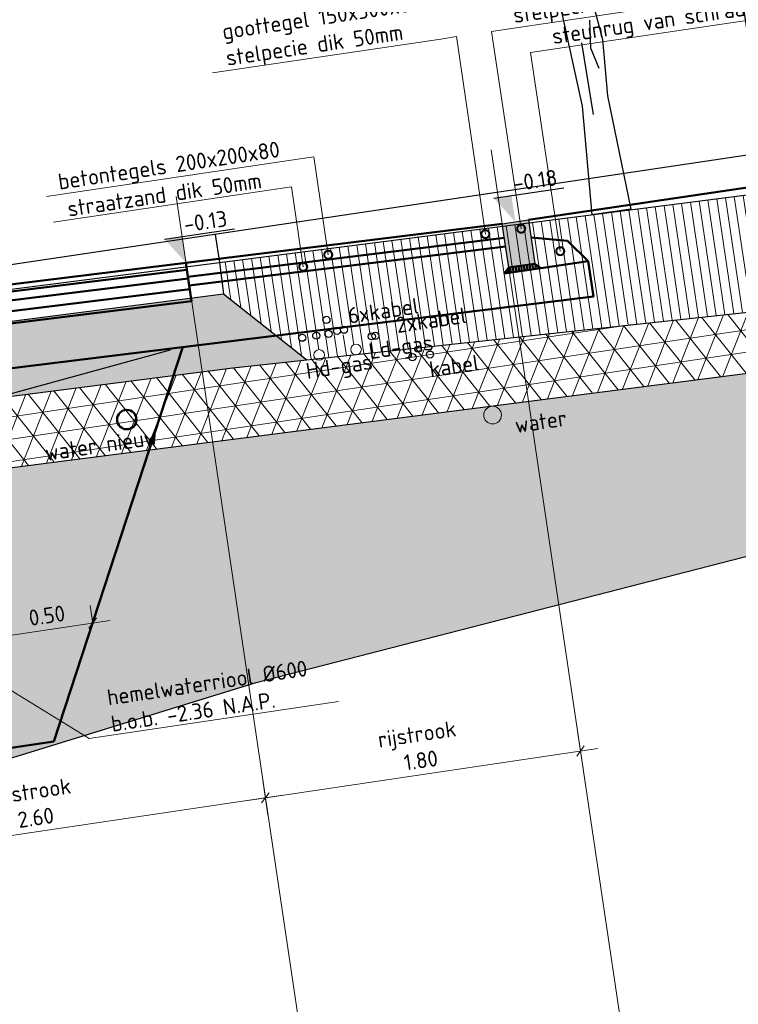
# Model space of a CAD drawing. Header units: metres. Extents: x 133846 to 269924, y 465764 to 933292.
# Tile 13 of 56: x 133878.04 to 133882.1, y 465801.78 to 465807.34. Entities that reach past the tile are written whole.
import ezdxf
from ezdxf import colors
from ezdxf.entities.mleader import LeaderData, LeaderLine
from ezdxf.lldxf.tags import DXFTag
from ezdxf.math import Vec2, Vec3

# ---------------------------------------------------------------- set-up
doc = ezdxf.new("R2010")
doc.units = ezdxf.units.M
doc.linetypes.add('AL-NAP_LIJN', pattern=[15.25, 12, -1.5, 0.25, -1.5])
for name, color, linetype, lineweight, true_color in [('B-OI-KL-GAS_LD-G', 40, 'KL-GAS-LD-N', 18, 0xffbf00), ('B-OI-KL-WATER-G', 5, 'KL-WATER-N', 18, 0x0000ff), ('B-WE-OG-TERREIN_ERF-SD', 150, 'Continuous', 25, 0x007fff), ('N-WE-KL-WATER-GD', 5, 'KL-WATER-N', 50, 0x0000ff)]:
    doc.layers.add(name, color=color, linetype=linetype, lineweight=lineweight, true_color=true_color)
for name, color, linetype, lineweight in [('B-WE-GR-BOOM-SD', 253, 'Continuous', 25), ('B-WE-GW-GROND-AD-50', 253, 'Continuous', 18), ('B-WE-KL-T18', 10, 'Continuous', 18), ('B-WE-MO-BODEM-AD-50', 253, 'Continuous', 18), ('B-WE-VH-VERHARDING-GD', 253, 'Continuous', 25), ('B-WE-VH-VERHARDING_FUNDERING-AD-50', 253, 'Continuous', 18), ('N-WE-GW-SLEUF-GD', 90, 'Continuous', 50), ('N-WE-RI-T18', 10, 'Continuous', 18), ('N-WE-VH-KANTOPSLUITING_OPSLUITBAND-SD', 150, 'Continuous', 25), ('N-WE-VH-M', 7, 'Continuous', 18), ('N-WE-VH-VERHARDING-GD', 7, 'Continuous', 50), ('N-WE-VH-VERHARDING-T18', 10, 'Continuous', 18), ('X-XX-AL-NAP-GD', 7, 'AL-NAP_LIJN', 25), ('X-XX-AL-PEILMAAT-SD', 7, 'Continuous', 25)]:
    doc.layers.add(name, color=color, linetype=linetype, lineweight=lineweight)
doc.layers.add('X-XX-AL-HULPLIJN-G', color=30, linetype='Continuous', lineweight=18, plot=False)
doc.layers.add('X-XX-AL-HULPLIJN-GD', color=30, linetype='Continuous', lineweight=25, plot=False)
doc.styles.add('NLCS-ISO', font='NLCS-ISO.ttf')
doc.styles.add('NLCS-ISO-M50-T18', font='NLCS-ISO.ttf', dxfattribs={"height": 0.09000000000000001})
doc.styles.get("Standard").update_dxf_attribs({"font": 'romand.shx'})
tags = doc.linetypes.add('KL-GAS-LD-N', pattern='A,4,-1,[69,NLCS.SHX,S=0.5,R=0,X=0,Y=0],-1,4,-1,["L",Standard,S=1,R=0,X=0.25,Y=-0.5],-2', length=13).pattern_tags.tags
tags[18] = DXFTag(74, 10)
doc.linetypes.add('KL-WATER-N', pattern='A,7,-0.5,[168,NLCS.SHX,S=0.75,R=0,X=0.75,Y=0],-2', length=9.5)
doc.dimstyles.new('NLCS-M50-T18-SCHRAP_L2_H2', dxfattribs={"dimscale": 0.05, "dimtxt": 2.5, "dimasz": 1.008, "dimexe": 2, "dimexo": 2, "dimgap": 0.7, "dimtad": 1, "dimzin": 0, "dimdsep": 46, "dimtxsty": 'NLCS-ISO-M50-T18', "dimblk": 'OBLIQUE', "dimcen": 0, "dimdle": 2, "dimclrd": 256, "dimclre": 256, "dimclrt": 10, "dimazin": 0, "dimtfac": 1, "dimtdec": 3, "dimtofl": 0, "dimtmove": 0, "dimatfit": 3, "dimldrblk": 'OBLIQUE', "dimfxl": 2, "dimfxlon": 1, "dimtfillclr": 256, "dimtolj": 1, "dimtzin": 0, "dimlwd": -1, "dimlwe": -1, "dimarcsym": 0})

# ---------------------------------------------------------------- blocks, each defined once
blk = doc.blocks.new('_DotSmall')
at = {"color": 0, "linetype": 'ByBlock', "const_width": 0.5}
blk.add_lwpolyline([(-0.0625, 0, 1), (0.0625, 0, 1)], format="xyb", close=True, dxfattribs=at)
blk = doc.blocks.new('*U123')
blk.add_hatch(color=8).paths.add_polyline_path([(0.1499999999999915, -0.25), (-1.530808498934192e-17, -0.25), (1.530808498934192e-17, 3.749399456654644e-33), (0.1499999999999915, -1.836970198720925e-17)])
at = {"layer": 'N-WE-VH-VERHARDING-GD', "linetype": 'Continuous'}
h = blk.add_hatch(dxfattribs=at)
h.set_pattern_fill('ANSI31', color=256, scale=0.005, angle=45, style=0)
h.set_pattern_definition([(90, (89116.59644468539, 436374.8204160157), (-0.01587500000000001, 3.469446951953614e-18), [])])
h.paths.add_polyline_path([(0.1499999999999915, -0.25), (-2.329160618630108e-11, -0.2500000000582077), (-0.03000000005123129, -0.2800000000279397), (0.1799999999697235, -0.2800000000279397)])
at = {"flags": 128}
blk.add_lwpolyline([(0.1499999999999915, -0.25), (-1.530808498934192e-17, -0.25), (1.530808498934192e-17, 3.749399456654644e-33), (0.1499999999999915, -1.836970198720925e-17)], close=True, dxfattribs=at)
at = {"layer": 'N-WE-VH-VERHARDING-GD', "linetype": 'Continuous'}
for p, q in [((0.3499999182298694, -0.1499999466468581), (0.1499999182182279, -0.09999994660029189)), ((0.4499999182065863, -0.279999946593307), (0.3499999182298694, -0.1499999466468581)), ((0.1799999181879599, -0.2799999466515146), (0.4499999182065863, -0.279999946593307))]:
    blk.add_line(p, q, dxfattribs=at)
at = {"layer": 'N-WE-VH-VERHARDING-GD', "linetype": 'Continuous', "flags": 128}
blk.add_lwpolyline([(0.1499999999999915, -0.25), (-2.329160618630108e-11, -0.2500000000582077), (-0.03000000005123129, -0.2800000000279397), (0.1799999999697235, -0.2800000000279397)], close=True, dxfattribs=at)
blk = doc.blocks.new('_Oblique')
at = {"color": 0, "linetype": 'ByBlock', "lineweight": -2}
blk.add_line((-0.5, -0.5), (0.5, 0.5), dxfattribs=at)
blk = doc.blocks.new('*D102')
at = {"layer": 'Defpoints', "color": 0, "transparency": 16777216}
for p in [(133878.9814483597, 465805.9669770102), (133876.4001365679, 465805.6490864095), (133876.8587812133, 465802.5628216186)]:
    blk.add_point(p, dxfattribs=at)
at = {"layer": 'N-WE-VH-M', "transparency": 16777216}
for p, q in [((133879.4158389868, 465803.0439198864), (133879.4452377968, 465802.8460924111)), ((133879.5294521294, 465802.9597055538), (133876.7598674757, 465802.5481222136)), ((133876.8440818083, 465802.6617353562), (133876.8734806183, 465802.4639078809))]:
    blk.add_line(p, q, dxfattribs=at)
at = {"layer": 'N-WE-VH-M', "transparency": 16777216, "xscale": 0.0504, "yscale": 0.0504, "zscale": 0.0504}
for p, rotation in [((133879.4305383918, 465802.9450061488), 8.452767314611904), ((133876.8587812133, 465802.5628216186), 188.4527673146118)]:
    blk.add_blockref('_Oblique', p, dxfattribs=dict(at, rotation=rotation))
at = {"layer": 'N-WE-VH-M', "color": 10, "transparency": 16777216, "insert": (133878.1218757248, 465802.907230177), "char_height": 0.09000000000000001, "attachment_point": 5, "rotation": 8.45276731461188, "style": 'NLCS-ISO-M50-T18'}
blk.add_mtext('\\A1;rijstrook\\P2.60', dxfattribs=at)
blk = doc.blocks.new('*D103')
at = {"layer": 'Defpoints', "color": 0, "transparency": 16777216}
for p in [(133880.7685103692, 465806.1870551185), (133878.9814483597, 465805.9669770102), (133879.4305383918, 465802.9450061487)]:
    blk.add_point(p, dxfattribs=at)
at = {"layer": 'N-WE-VH-M', "transparency": 16777216}
for p, q in [((133881.1962862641, 465803.3085091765), (133881.2256850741, 465803.1106817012)), ((133881.3098994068, 465803.2242948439), (133879.3316246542, 465802.9303067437)), ((133879.4158389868, 465803.0439198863), (133879.4452377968, 465802.8460924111))]:
    blk.add_line(p, q, dxfattribs=at)
at = {"layer": 'N-WE-VH-M', "transparency": 16777216, "xscale": 0.0504, "yscale": 0.0504, "zscale": 0.0504}
for p, rotation in [((133881.2109856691, 465803.2095954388), 8.452767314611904), ((133879.4305383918, 465802.9450061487), 188.4527673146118)]:
    blk.add_blockref('_Oblique', p, dxfattribs=dict(at, rotation=rotation))
at = {"layer": 'N-WE-VH-M', "color": 10, "transparency": 16777216, "insert": (133880.2979779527, 465803.2306170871), "char_height": 0.09000000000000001, "attachment_point": 5, "rotation": 8.45276731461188, "style": 'NLCS-ISO-M50-T18'}
blk.add_mtext('\\A1;rijstrook\\P1.80', dxfattribs=at)
blk = doc.blocks.new('SAL-PEILMAAT_INFRACAD_H01-SOD')
blk.add_line((-2, 3), (6, 3))
blk.add_solid([(-2, 3), (0, 3), (0, 0)])
at = {"style": 'NLCS-ISO'}
blk.add_attdef('...', (0.3999999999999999, 3.399999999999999), '', height=1.8, dxfattribs=at)
blk = doc.blocks.new('*D191')
at = {"layer": 'Defpoints', "color": 0, "transparency": 16777216}
for p in [(133878.4548617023, 465803.9319731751), (133878.4548617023, 465803.9319731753), (133878.0528992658, 465803.235319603)]:
    blk.add_point(p, dxfattribs=at)
at = {"layer": 'N-WE-VH-M', "transparency": 16777216}
for p, q in [((133878.4548617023, 465803.9319731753), (133878.4401622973, 465804.0308869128)), ((133877.9749924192, 465803.7595624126), (133877.9455936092, 465803.9573898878)), ((133877.8613792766, 465803.8437767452), (133878.5537754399, 465803.9466725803))]:
    blk.add_line(p, q, dxfattribs=at)
at = {"layer": 'N-WE-VH-M', "transparency": 16777216, "xscale": 0.0504, "yscale": 0.0504, "zscale": 0.0504}
for p, rotation in [((133878.4548617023, 465803.9319731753), 8.452767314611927), ((133877.9602930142, 465803.8584761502), 188.4527673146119)]:
    blk.add_blockref('_Oblique', p, dxfattribs=dict(at, rotation=rotation))
at = {"layer": 'N-WE-VH-M', "color": 10, "transparency": 16777216, "insert": (133878.1958178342, 465803.9743556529), "char_height": 0.09000000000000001, "attachment_point": 5, "rotation": 8.452767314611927, "style": 'NLCS-ISO-M50-T18'}
blk.add_mtext('\\A1;0.50', dxfattribs=at)
blk = doc.blocks.new('*D192')
at = {"layer": 'Defpoints', "color": 0, "transparency": 16777216}
for p in [(133876.9575512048, 465803.32528724), (133878.2358896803, 465803.2625135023), (133877.6770270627, 465803.1794618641)]:
    blk.add_point(p, dxfattribs=at)
at = {"layer": 'N-WE-VH-M', "transparency": 16777216}
for p, q in [((133877.6255791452, 465803.5256599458), (133877.6917264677, 465803.0805481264)), ((133877.5413648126, 465803.4120468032), (133877.7391922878, 465803.4414456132)), ((133877.7759408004, 465803.1941612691), (133877.5781133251, 465803.1647624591))]:
    blk.add_line(p, q, dxfattribs=at)
at = {"layer": 'N-WE-VH-M', "transparency": 16777216, "xscale": 0.0504, "yscale": 0.0504, "zscale": 0.0504}
for p, rotation in [((133877.6402785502, 465803.4267462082), 98.45276731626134), ((133877.6770270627, 465803.1794618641), 278.4527673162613)]:
    blk.add_blockref('_Oblique', p, dxfattribs=dict(at, rotation=rotation))
at = {"layer": 'N-WE-VH-M', "color": 10, "transparency": 16777216, "insert": (133877.7377837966, 465803.3148635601), "char_height": 0.09000000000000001, "attachment_point": 5, "rotation": 278.4527673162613, "style": 'NLCS-ISO-M50-T18'}
blk.add_mtext('\\A1;0.25', dxfattribs=at)
blk = doc.blocks.new('SOG-ERFGRENS_RECHTS-D')
for p, q in [((0.4330127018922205, 3.250000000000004), (0, 3.500000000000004)), ((0, 3), (0, 3.500000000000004)), ((0.4330127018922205, 3.25), (0, 3)), ((0, 0), (0, 3))]:
    blk.add_line(p, q)
blk = doc.blocks.new('SGR-BOOM_S01_I_ZIJ-D')
for p, q in [((0.2972975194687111, 2.179358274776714), (0.2630108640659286, 1.868322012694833)), ((0.1706112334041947, 1.937347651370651), (0.1822338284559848, 1.118720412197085)), ((0.2630108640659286, 1.868322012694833), (0.3205427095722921, 1.625890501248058)), ((0.4454525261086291, 0), (-8.881784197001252e-16, 0))]:
    blk.add_line(p, q)
at = {"flags": 128}
for points in [[(-0.4912171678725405, 4.121194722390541), (-0.303357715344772, 3.82123260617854), (-0.002782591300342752, 2.318890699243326), (0.07236118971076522, 1.229154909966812), (0, 0)], [(0.2977925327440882, 2.95741765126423), (0.4105082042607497, 1.942988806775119), (0.3729363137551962, 1.304461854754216), (0.4454525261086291, 0)]]:
    blk.add_lwpolyline(points, dxfattribs=at)

msp = doc.modelspace()

# ---------------------------------------------------------------- hatches: boundary and pattern name
at = {"layer": 'B-WE-GW-GROND-AD-50'}
h = msp.add_hatch(dxfattribs=at)
h.set_pattern_fill('AGW-GROND_TEELAARDE-SO', color=256, scale=0.05, angle=-1.113194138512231e-14, pattern_type=2)
h.set_pattern_definition([(98.45276731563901, (134750.0267991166, 465501.4399313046), (-0.04945686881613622, -0.007349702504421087), [])])
edge = h.paths.add_edge_path()
edge.add_line((133882.3850939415, 465805.7132199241), (133882.2878754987, 465806.3674123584))
edge.add_line((133882.2878754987, 465806.3674123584), (133880.9494051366, 465806.1964202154))
edge.add_line((133880.9494051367, 465806.1964202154), (133879.1711729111, 465805.9692476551))
edge.add_line((133879.1711729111, 465805.9692476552), (133879.1817927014, 465805.8864681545))
edge.add_line((133879.1817927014, 465805.8864681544), (133879.1940774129, 465805.7907108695))
edge.add_line((133879.1940774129, 465805.7907108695), (133879.6650896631, 465805.4192539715))
edge.add_line((133879.6650896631, 465805.4192539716), (133879.7135755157, 465805.4244941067))
edge.add_arc((133879.7341552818, 465805.4463223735), 0.0300000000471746, 180.0000001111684, 226.6863117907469, ccw=False)
edge.add_arc((133879.7341552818, 465805.4463223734), 0.02999999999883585, 0, 180, ccw=False)
edge.add_arc((133879.7341552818, 465805.4463223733), 0.02999999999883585, -34.34964941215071, 1.1116839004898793e-07, ccw=False)
edge.add_line((133879.7589235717, 465805.4293951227), (133879.9348978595, 465805.4484136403))
edge.add_arc((133879.942860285, 465805.4773376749), 0.03000000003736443, 180.0000001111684, 254.6084348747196, ccw=False)
edge.add_arc((133879.942860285, 465805.4773376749), 0.02999999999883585, 0, 180, ccw=False)
edge.add_arc((133879.942860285, 465805.4773376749), 0.02999999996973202, -62.271772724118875, 0, ccw=False)
edge.add_line((133879.9568186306, 465805.4507827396), (133882.3850939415, 465805.7132199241))
edge = h.paths.add_edge_path(flags=16)
edge.add_arc((133880.033438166, 465805.5413473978), 0.02000000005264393, 180.0000003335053, 308.45276696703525, ccw=False)
edge.add_arc((133880.033438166, 465805.5413473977), 0.01999999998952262, 68.45276724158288, 180, ccw=False)
edge.add_arc((133880.0532209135, 465805.5442872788), 0.01999999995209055, -1.6675272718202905e-07, 128.4527674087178, ccw=False)
edge.add_arc((133880.0532209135, 465805.5442872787), 0.01999999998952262, -111.54723275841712, 0, ccw=False)
edge = h.paths.add_edge_path(flags=16)
edge.add_arc((133879.8366824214, 465805.5727667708), 0.0199999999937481, -180, 8.452767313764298, ccw=False)
edge.add_arc((133879.8366824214, 465805.5727667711), 0.01999999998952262, 8.452766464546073, 180.0000008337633, ccw=False)
edge.add_arc((133879.8762479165, 465805.5786465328), 0.0199999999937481, 0, 188.4527673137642, ccw=False)
edge.add_arc((133879.8762479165, 465805.5786465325), 0.01999999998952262, -171.54723353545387, 8.337632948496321e-07, ccw=False)
edge = h.paths.add_edge_path(flags=16)
edge.add_arc((133879.7886954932, 465805.5555256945), 0.01999999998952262, -1.113194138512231e-14, 360)
edge = h.paths.add_edge_path(flags=16)
edge.add_arc((133879.7769359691, 465805.6346566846), 0.01999999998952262, -1.113194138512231e-14, 360)
edge = h.paths.add_edge_path(flags=16)
edge.add_arc((133879.7194558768, 465805.545236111), 0.01999999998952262, -1.113194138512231e-14, 360)
edge = h.paths.add_edge_path(flags=16)
edge.add_arc((133879.6403248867, 465805.533476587), 0.01999999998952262, -1.113194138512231e-14, 360)
at = {"layer": 'B-WE-MO-BODEM-AD-50'}
h = msp.add_hatch(dxfattribs=at)
h.set_pattern_fill('AVH-FUNDERING_EPS-SO', color=256, scale=0.025, angle=-1.113194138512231e-14, pattern_type=2)
h.set_pattern_definition([(8.452767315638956, (134750.333052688, 465499.3791209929), (-0.01837425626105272, 0.1236421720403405), []), (68.45276731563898, (134750.333052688, 465499.3791209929), (-0.1162643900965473, 0.04590851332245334), []), (128.452767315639, (134750.333052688, 465499.3791209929), (-0.0978901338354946, -0.07773365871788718), [])])
h.paths.add_polyline_path([(133876.337696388, 465804.597545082), (133882.4346541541, 465805.3797243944), (133882.3850939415, 465805.7132199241), (133879.2475212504, 465805.3741250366), (133876.2769097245, 465804.9930249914), (133873.3282341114, 465804.4642907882), (133870.7079387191, 465803.9944392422), (133870.7667626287, 465803.5986073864)])
h = msp.add_hatch(dxfattribs=at)
h.set_pattern_fill('AMO-BODEM_ZAND-SO', color=256, scale=0.05, angle=8.452767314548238, pattern_type=2)
h.set_pattern_definition([(45.95276731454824, (68569.37323721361, -15780.60870054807), (-0.01727703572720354, 0.09483168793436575), [0, -0.076, 0, -0.08499999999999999, 0, -0.08124999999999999]), (15.95276731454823, (68569.37323721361, -15780.60870054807), (0.06678568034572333, 0.1525818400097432), [0, -0.041, 0, -0.0685, 0, -0.02625]), (335.9527673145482, (68569.31240526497, -15780.61774068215), (0.1539741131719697, 0.02316789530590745), [0, -0.025, 0, -0.09000000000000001, 0, -0.1175]), (325.9527673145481, (68569.31240526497, -15780.61774068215), (0.1422229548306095, 0.06550122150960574), [0, -0.0125, 0, -0.059, 0, -0.0675])])
h.paths.add_polyline_path([(133870.7667626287, 465803.5986073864), (133870.8926237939, 465802.7516752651), (133873.7972565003, 465802.6338612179), (133877.1284166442, 465802.9026559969), (133879.3787283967, 465803.5958991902), (133882.5773341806, 465804.4196165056), (133882.4346541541, 465805.3797243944), (133876.337696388, 465804.597545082)])
at = {"layer": 'B-WE-VH-VERHARDING_FUNDERING-AD-50'}
h = msp.add_hatch(dxfattribs=at)
h.set_pattern_fill('AVH-FUNDERING_02-SO', color=256, scale=0.25, angle=8.452767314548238, pattern_type=2)
h.set_pattern_definition([(8.452767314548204, (131902.7489663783, 465286.2014198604), (0.2105358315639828, 0.2840328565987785), [0.03125, -0.21875]), (98.45276731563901, (131902.7489663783, 465286.2014198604), (-0.2840328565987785, 0.2105358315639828), [0.03125, -0.21875]), (143.4527673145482, (131902.7798769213, 465286.2060134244), (-0.2472843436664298, -0.03674851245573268), [0.04419417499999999, -0.3093592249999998]), (8.452767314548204, (131902.759205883, 465286.345110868), (0.2105358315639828, 0.2840328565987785), [0.03125, -0.21875]), (53.45276731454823, (131902.7769579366, 465286.3319523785), (-0.03674851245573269, 0.2472843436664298), [0.022097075, -0.3314563]), (143.4527673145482, (131902.7769579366, 465286.3319523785), (-0.2472843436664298, -0.03674851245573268), [0.02209707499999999, -0.3314562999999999]), (8.452767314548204, (131902.8427503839, 465286.4207126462), (0.2105358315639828, 0.2840328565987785), [0.044194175, -0.205805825]), (53.45276731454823, (131902.8427503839, 465286.4207126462), (-0.03674851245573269, 0.2472843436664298), [0.03125, -0.3223034]), (143.4527673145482, (131902.8864644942, 465286.427208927), (-0.2472843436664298, -0.03674851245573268), [0.03124999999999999, -0.3223033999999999]), (98.45276731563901, (131902.9097872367, 465286.2885055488), (-0.2840328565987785, 0.2105358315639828), [0.03125, -0.21875]), (53.45276731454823, (131902.9097872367, 465286.2885055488), (-0.03674851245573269, 0.2472843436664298), [0.022097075, -0.3314563]), (143.4527673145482, (131902.9229457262, 465286.3062576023), (-0.2472843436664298, -0.03674851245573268), [0.02209707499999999, -0.3314562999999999]), (8.452767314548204, (131902.7706897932, 465286.2678345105), (0.2105358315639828, 0.2840328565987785), [0.015625, -0.209375]), (8.452767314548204, (131902.9469659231, 465286.3572169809), (0.2105358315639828, 0.2840328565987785), [0.015625, -0.209375]), (98.45276731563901, (131902.8650960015, 465286.3766436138), (-0.2840328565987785, 0.2105358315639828), [0.015625, -0.209375]), (143.4527673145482, (131902.9166775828, 465286.2421397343), (-0.2472843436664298, -0.03674851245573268), [0.02209707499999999, -0.3314562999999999]), (143.4527673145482, (131902.7832260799, 465286.3960702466), (-0.2472843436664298, -0.03674851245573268), [0.02209707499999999, -0.3314562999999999]), (53.45276731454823, (131902.8528228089, 465286.299785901), (-0.03674851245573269, 0.2472843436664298), [0.022097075, -0.3314563]), (98.45276731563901, (131902.8293768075, 465286.2449627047), (-0.2840328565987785, 0.2105358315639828), [0.00390625, -0.24609375]), (98.45276731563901, (131902.8254649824, 465286.3510083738), (-0.2840328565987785, 0.2105358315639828), [0.00390625, -0.24609375]), (98.45276731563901, (131902.9350633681, 465286.4107362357), (-0.2840328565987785, 0.2105358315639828), [0.00390625, -0.24609375]), (98.45276731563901, (131902.9584498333, 465286.2799406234), (-0.2840328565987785, 0.2105358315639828), [0.00390625, -0.24609375])])
h.paths.add_polyline_path([(133873.254105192, 465804.8776972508), (133872.9148276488, 465804.3901618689), (133873.3282341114, 465804.4642907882), (133876.2769097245, 465804.9930249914), (133879.2475212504, 465805.3741250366), (133879.6650896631, 465805.4192539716), (133879.1940774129, 465805.7907108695), (133876.2130837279, 465805.4082788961)])

# ---------------------------------------------------------------- linework, layer by layer
for centre in [(133879.7754441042, 465805.6446955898), (133879.7179640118, 465805.5552750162), (133879.7872036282, 465805.5655645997), (133879.8351905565, 465805.582805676), (133879.8747560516, 465805.588685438), (133880.031946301, 465805.551386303), (133880.0517290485, 465805.554326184), (133879.6388330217, 465805.5435154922), (133880.2617142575, 465805.433884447), (133880.3606279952, 465805.448583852)]:
    msp.add_circle(centre, 0.02)
at = {"layer": 'B-OI-KL-GAS_LD-G'}
for centre in [(133879.7341552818, 465805.4463223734), (133879.942860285, 465805.4773376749)]:
    msp.add_circle(centre, 0.03, dxfattribs=at)
at = {"layer": 'B-OI-KL-WATER-G'}
msp.add_circle((133880.714718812, 465805.1067709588), 0.05, dxfattribs=at)
at = {"layer": 'B-WE-VH-VERHARDING-GD'}
for points in [[(133879.1711729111, 465805.9692476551), (133882.5643123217, 465806.40272769)], [(133873.2190321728, 465805.074600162), (133876.1857297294, 465805.5862448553), (133879.1711729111, 465805.9692476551)], [(133879.1711729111, 465805.9692476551), (133879.1940774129, 465805.7907108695)], [(133873.254105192, 465804.8776972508), (133876.2130837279, 465805.4082788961), (133879.1940774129, 465805.7907108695)], [(133879.1940774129, 465805.7907108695), (133879.6650896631, 465805.4192539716)], [(133879.2475212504, 465805.3741250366), (133882.3850939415, 465805.7132199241)], [(133870.7667626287, 465803.5986073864), (133876.337696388, 465804.597545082), (133882.4346541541, 465805.3797243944)], [(133873.3282341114, 465804.4642907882), (133876.2769097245, 465804.9930249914), (133879.2475212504, 465805.3741250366)]]:
    msp.add_lwpolyline(points, dxfattribs=at)
at = {"layer": 'N-WE-GW-SLEUF-GD'}
for p, q in [((133878.2358896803, 465803.2625135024), (133878.9649283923, 465805.491391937)), ((133877.1179418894, 465803.0963771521), (133878.2358896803, 465803.2625135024))]:
    msp.add_line(p, q, dxfattribs=at)
at = {"layer": 'N-WE-KL-WATER-GD'}
msp.add_circle((133878.6473873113, 465805.0812578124), 0.055, dxfattribs=at)
at = {"layer": 'N-WE-VH-VERHARDING-GD'}
for points in [[(133880.9168809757, 465806.2091042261), (133882.2812696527, 465806.411863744)], [(133880.7685103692, 465806.1870551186), (133876.4001365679, 465805.6490864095), (133873.8379340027, 465805.2026079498)], [(133878.9932115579, 465805.8878212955), (133880.7802735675, 465806.1078994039)], [(133879.0005635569, 465805.8383489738), (133880.7876255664, 465806.0584270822)], [(133881.2547803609, 465805.976243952), (133881.2843844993, 465805.7770348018), (133876.4692453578, 465805.1840465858), (133873.4700207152, 465804.6614145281), (133873.4192811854, 465804.9584159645)], [(133878.9814483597, 465805.9669770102), (133879.0137971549, 465805.749298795)], [(133878.9873299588, 465805.9273991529), (133876.4060181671, 465805.6095085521), (133873.8438156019, 465805.1630300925)], [(133878.9946819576, 465805.8779268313), (133876.413370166, 465805.5600362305), (133873.8511676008, 465805.1135577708)], [(133879.0035043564, 465805.8185600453), (133876.4221925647, 465805.5006694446), (133873.8599899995, 465805.0541909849)], [(133879.0137971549, 465805.749298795), (133876.4324853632, 465805.4314081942), (133873.870282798, 465804.9849297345)]]:
    msp.add_lwpolyline(points, dxfattribs=at)
at = {"layer": 'X-XX-AL-HULPLIJN-G'}
for points in [[(133880.7063650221, 465806.6052372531), (133881.8680903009, 465798.7878739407)], [(133878.9259177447, 465806.340647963), (133880.0876430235, 465798.5232846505)]]:
    msp.add_lwpolyline(points, dxfattribs=at)
at = {"layer": 'X-XX-AL-HULPLIJN-GD'}
for points in [[(133879.1476538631, 465806.1275096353), (133879.1711729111, 465805.9692476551)], [(133871.7839025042, 465802.765043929), (133873.7972565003, 465802.6338612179), (133877.1284166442, 465802.9026559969), (133879.3787283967, 465803.5958991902), (133882.5773341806, 465804.4196165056)]]:
    msp.add_lwpolyline(points, dxfattribs=at)
at = {"layer": 'X-XX-AL-HULPLIJN-GD', "flags": 128}
msp.add_lwpolyline([(133876.0703969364, 465804.7005451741), (133878.8936987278, 465805.4750182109)], dxfattribs=at)
at = {"layer": 'X-XX-AL-NAP-GD'}
msp.add_lwpolyline([(133883.9618150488, 465806.8429340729), (133863.9476214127, 465803.8686582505)], dxfattribs=at)

# ---------------------------------------------------------------- block references
at = {"layer": 'B-WE-GR-BOOM-SD', "xscale": 0.5, "yscale": 0.5, "zscale": 0.5, "rotation": 8.452767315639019}
msp.add_blockref('SGR-BOOM_S01_I_ZIJ-D', (133881.2751587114, 465806.2380358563), dxfattribs=at)
at = {"layer": 'B-WE-OG-TERREIN_ERF-SD', "rotation": 8.452767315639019}
msp.add_blockref('SOG-ERFGRENS_RECHTS-D', (133882.2878754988, 465806.3674123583), dxfattribs=at)
at = {"layer": 'N-WE-VH-KANTOPSLUITING_OPSLUITBAND-SD', "rotation": 8.452767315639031}
msp.add_blockref('*U123', (133880.7685103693, 465806.1870551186), dxfattribs=at)
at = {"layer": 'X-XX-AL-PEILMAAT-SD', "xscale": 0.05, "yscale": 0.05, "zscale": 0.05, "rotation": 8.452767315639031}
for p, values in [((133880.8426956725, 465806.1980796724), {'...': '-0.18'}), ((133878.9814483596, 465805.9669770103), {'...': '-0.13'})]:
    msp.add_blockref('SAL-PEILMAAT_INFRACAD_H01-SOD', p, dxfattribs=at).add_auto_attribs(values)

# ---------------------------------------------------------------- texts
at = {"layer": 'B-WE-KL-T18', "char_height": 0.09, "attachment_point": 3, "rotation": 8.45276731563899, "style": 'NLCS-ISO-M50-T18'}
for s, insert in [('6xkabel', (133880.2887821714, 465805.77037499)), ('2xkabel', (133880.5578050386, 465805.7171884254)), ('Ld-gas', (133880.3708234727, 465805.5643383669)), ('kabel', (133880.6294400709, 465805.4495649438)), ('Hd-gas', (133880.0281004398, 465805.4553571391)), ('water', (133881.12565348, 465805.1365017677)), ('water nieuw', (133878.8123847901, 465805.0304054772))]:
    msp.add_mtext_dynamic_manual_height_columns(s, width=1.034147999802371, gutter_width=12.5, heights=[0], dxfattribs=dict(at, insert=insert))

# ---------------------------------------------------------------- dimensions: what is measured, and where the dimension line sits
at = {"layer": 'N-WE-VH-M'}
for base, p1, p2, picture, middle in [((133879.4305383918, 465802.9450061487), (133880.7685103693, 465806.1870551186), (133878.9814483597, 465805.9669770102), '*D103', (133880.2979779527, 465803.2306170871)), ((133876.8587812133, 465802.5628216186), (133878.9814483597, 465805.9669770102), (133876.4001365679, 465805.6490864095), '*D102', (133878.1218757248, 465802.907230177))]:
    dim = msp.add_linear_dim(base=base, p1=p1, p2=p2, angle=188.4527673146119, text='rijstrook\\P<>', dimstyle='NLCS-M50-T18-SCHRAP_L2_H2', dxfattribs=at)
    dim.commit()
    dim.dimension.update_dxf_attribs({"geometry": picture, "text_midpoint": middle})
for base, p1, p2, angle, picture, middle in [((133878.4548617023, 465803.9319731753), (133878.0528992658, 465803.2353196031), (133878.4548617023, 465803.9319731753), 8.452767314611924, '*D191', (133878.2075773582, 465803.8952246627)), ((133877.6770270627, 465803.1794618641), (133876.9575512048, 465803.32528724), (133878.2358896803, 465803.2625135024), 98.45276731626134, '*D192', (133877.6586528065, 465803.3031040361))]:
    dim = msp.add_linear_dim(base=base, p1=p1, p2=p2, angle=angle, dimstyle='NLCS-M50-T18-SCHRAP_L2_H2', dxfattribs=at)
    dim.commit()
    dim.dimension.update_dxf_attribs({"geometry": picture, "text_midpoint": middle, "dimtype": 160})

# ---------------------------------------------------------------- leaders
at = {"layer": 'N-WE-RI-T18'}
ml = msp.add_multileader_mtext('Standard', dxfattribs=at)
ml.set_content('hemelwaterriool %%C600\\Pb.o.b. -2.36 N.A.P.', color=256, style='NLCS-ISO-M50-T18')
ml.set_leader_properties(color=256, linetype='ByLayer', lineweight=-1)
ml.set_arrow_properties(name='DOTSMALL')
ml.build(insert=Vec2(0, 0))
ml.multileader.update_dxf_attribs({"text_left_attachment_type": 5, "text_right_attachment_type": 5, "dogleg_length": 0.09000000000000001, "arrow_head_size": 0.09})
ctx = ml.context
ctx.base_point, ctx.char_height, ctx.arrow_head_size, ctx.landing_gap_size, ctx.plane_origin, ctx.plane_x_axis, ctx.plane_y_axis = Vec3(133878.5235273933, 465803.2929900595), 0.09000000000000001, 0.09, 0.04500000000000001, Vec3(133877.6285190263, 465803.5058771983), Vec3(0.9891373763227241, 0.1469940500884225), Vec3(-0.1469940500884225, 0.9891373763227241)
ctx.left_attachment, ctx.right_attachment = 5, 5
notes = []
notes.append((ctx, [(0, (1, 1, 0), (133878.4345050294, 465803.279760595), (0.9891373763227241, 0.1469940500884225), 0.09000000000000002, [(0, [(133877.5844208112, 465803.8026184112)], 0, [])])]))
ctx.mtext.insert, ctx.mtext.text_direction, ctx.mtext.rotation, ctx.mtext.flow_direction = Vec3(133878.5301141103, 465803.5548022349), Vec3(0.9891373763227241, 0.1469940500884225), 0.1475286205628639, 5
at = {"layer": 'N-WE-VH-VERHARDING-T18'}
ml = msp.add_multileader_mtext('Standard', dxfattribs=at)
ml.set_content('opsluitband 150x250\\Pstelpecie dik 50mm', color=256, style='NLCS-ISO-M50-T18')
ml.set_leader_properties(color=256, linetype='ByLayer', lineweight=-1)
ml.set_arrow_properties(name='DOTSMALL')
ml.build(insert=Vec2(0, 0))
ml.multileader.update_dxf_attribs({"text_left_attachment_type": 5, "text_right_attachment_type": 5, "dogleg_length": 0.09000000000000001, "arrow_head_size": 0.09})
ctx = ml.context
ctx.base_point, ctx.char_height, ctx.arrow_head_size, ctx.landing_gap_size, ctx.plane_origin, ctx.plane_x_axis, ctx.plane_y_axis = Vec3(133880.7968284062, 465807.2869229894), 0.09000000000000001, 0.09, 0.04500000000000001, Vec3(133878.8908081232, 465805.9122183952), Vec3(0.9891373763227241, 0.1469940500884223), Vec3(-0.1469940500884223, 0.9891373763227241)
ctx.left_attachment, ctx.right_attachment = 5, 5
notes.append((ctx, [(0, (1, 1, 0), (133880.7078060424, 465807.2736935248), (0.9891373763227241, 0.1469940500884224), 0.08999999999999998, [(0, [(133880.8757516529, 465806.1591839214)], 0, [])])]))
ctx.mtext.insert, ctx.mtext.text_direction, ctx.mtext.rotation, ctx.mtext.flow_direction = Vec3(133880.8020921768, 465807.557637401), Vec3(0.9891373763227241, 0.1469940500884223), 0.1475286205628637, 5
ml = msp.add_multileader_mtext('Standard', dxfattribs=at)
ml.set_content('goottegel 150x300x80\\Pstelpecie dik 50mm', color=256, style='NLCS-ISO-M50-T18')
ml.set_leader_properties(color=256, linetype='ByLayer', lineweight=-1)
ml.set_arrow_properties(name='DOTSMALL')
ml.build(insert=Vec2(0, 0))
ml.multileader.update_dxf_attribs({"text_left_attachment_type": 5, "text_right_attachment_type": 5, "dogleg_length": 0.09000000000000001, "arrow_head_size": 0.09})
ctx = ml.context
ctx.base_point, ctx.char_height, ctx.arrow_head_size, ctx.landing_gap_size, ctx.plane_origin, ctx.plane_x_axis, ctx.plane_y_axis = Vec3(133879.1746431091, 465807.0458527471), 0.09000000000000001, 0.09, 0.04500000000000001, Vec3(133878.8862678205, 465805.9115436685), Vec3(0.9891373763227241, 0.1469940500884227), Vec3(-0.1469940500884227, 0.9891373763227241)
ctx.left_attachment, ctx.right_attachment = 5, 5
notes.append((ctx, [(0, (1, 1, 0), (133880.5099785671, 465807.2442947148), (-0.9891373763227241, -0.1469940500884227), 0.09000000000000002, [(0, [(133880.6733840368, 465806.1291104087)], 0, [])])]))
ctx.mtext.insert, ctx.mtext.text_direction, ctx.mtext.rotation, ctx.mtext.flow_direction = Vec3(133879.1799068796, 465807.3165671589), Vec3(0.9891373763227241, 0.1469940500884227), 0.1475286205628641, 5
ml = msp.add_multileader_mtext('Standard', dxfattribs=at)
ml.set_content('steunrug van schraalbeton', color=256, style='NLCS-ISO-M50-T18')
ml.set_leader_properties(color=256, linetype='ByLayer', lineweight=-1)
ml.set_arrow_properties(name='DOTSMALL')
ml.build(insert=Vec2(0, 0))
ml.multileader.update_dxf_attribs({"text_left_attachment_type": 5, "text_right_attachment_type": 5, "dogleg_length": 0.09000000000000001, "arrow_head_size": 0.09})
ctx = ml.context
ctx.base_point, ctx.char_height, ctx.arrow_head_size, ctx.landing_gap_size, ctx.plane_origin, ctx.plane_x_axis, ctx.plane_y_axis = Vec3(133881.0167049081, 465807.1679511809), 0.09000000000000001, 0.09, 0.04500000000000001, Vec3(133879.6120470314, 465805.854989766), Vec3(0.9891373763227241, 0.1469940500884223), Vec3(-0.1469940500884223, 0.9891373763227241)
ctx.left_attachment, ctx.right_attachment = 5, 5
notes.append((ctx, [(0, (1, 1, 0), (133880.9276825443, 465807.1547217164), (0.9891373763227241, 0.1469940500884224), 0.08999999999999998, [(0, [(133881.096773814, 465806.0325028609)], 0, [])])]))
ctx.mtext.insert, ctx.mtext.text_direction, ctx.mtext.rotation, ctx.mtext.flow_direction = Vec3(133881.0440177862, 465807.2902949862), Vec3(0.9891373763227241, 0.1469940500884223), 0.1475286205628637, 5
ml = msp.add_multileader_mtext('Standard', dxfattribs=at)
ml.set_content('betontegels 200x200x80', color=256, style='NLCS-ISO-M50-T18')
ml.set_leader_properties(color=256, linetype='ByLayer', lineweight=-1)
ml.set_arrow_properties(name='DOTSMALL')
ml.build(insert=Vec2(0, 0))
ml.multileader.update_dxf_attribs({"text_left_attachment_type": 5, "text_right_attachment_type": 5, "dogleg_length": 0.09000000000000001, "arrow_head_size": 0.09})
ctx = ml.context
ctx.base_point, ctx.char_height, ctx.arrow_head_size, ctx.landing_gap_size, ctx.plane_origin, ctx.plane_x_axis, ctx.plane_y_axis = Vec3(133878.2257682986, 465806.3462665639), 0.09000000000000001, 0.09, 0.04500000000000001, Vec3(133879.6952169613, 465805.4319426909), Vec3(0.9891373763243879, 0.1469940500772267), Vec3(-0.1469940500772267, 0.9891373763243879)
ctx.left_attachment, ctx.right_attachment = 5, 5
notes.append((ctx, [(0, (1, 1, 0), (133879.7035395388, 465806.5658756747), (-0.989137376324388, -0.1469940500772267), 0.09000000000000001, [(0, [(133879.7857698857, 465806.0125396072)], 0, [])])]))
ctx.mtext.insert, ctx.mtext.text_direction, ctx.mtext.rotation, ctx.mtext.flow_direction = Vec3(133878.2530811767, 465806.4686103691), Vec3(0.9891373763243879, 0.1469940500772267), 0.1475286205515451, 5
ml = msp.add_multileader_mtext('Standard', dxfattribs=at)
ml.set_content('straatzand dik 50mm', color=256, style='NLCS-ISO-M50-T18')
ml.set_leader_properties(color=256, linetype='ByLayer', lineweight=-1)
ml.set_arrow_properties(name='DOTSMALL')
ml.build(insert=Vec2(0, 0))
ml.multileader.update_dxf_attribs({"text_left_attachment_type": 5, "text_right_attachment_type": 5, "dogleg_length": 0.09000000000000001, "arrow_head_size": 0.09})
ctx = ml.context
ctx.base_point, ctx.char_height, ctx.arrow_head_size, ctx.landing_gap_size, ctx.plane_origin, ctx.plane_x_axis, ctx.plane_y_axis = Vec3(133878.2774915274, 465806.2023057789), 0.09000000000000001, 0.09, 0.04500000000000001, Vec3(133879.5688954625, 465805.2615229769), Vec3(0.9891373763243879, 0.1469940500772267), Vec3(-0.1469940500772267, 0.9891373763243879)
ctx.left_attachment, ctx.right_attachment = 5, 5
notes.append((ctx, [(0, (1, 1, 0), (133879.5772180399, 465806.3954559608), (-0.989137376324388, -0.1469940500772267), 0.09000000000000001, [(0, [(133879.6442486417, 465805.9444004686)], 0, [])])]))
ctx.mtext.insert, ctx.mtext.text_direction, ctx.mtext.rotation, ctx.mtext.flow_direction = Vec3(133878.3061273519, 465806.3157473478), Vec3(0.9891373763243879, 0.1469940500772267), 0.1475286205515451, 5
for ctx, leaders in notes:
    for number, flags, end, landing, length, lines in leaders:
        leader = LeaderData()
        leader.index, (leader.has_last_leader_line, leader.has_dogleg_vector, leader.attachment_direction) = number, flags
        leader.last_leader_point, leader.dogleg_vector, leader.dogleg_length = Vec3(end), Vec3(landing), length
        for number, points, colour, breaks in lines:
            line = LeaderLine()
            line.index, line.vertices, line.color, line.breaks = number, Vec3.list(points), colors.encode_raw_color(colour), breaks
            leader.lines.append(line)
        ctx.leaders.append(leader)

doc.saveas('drawing.dxf')
